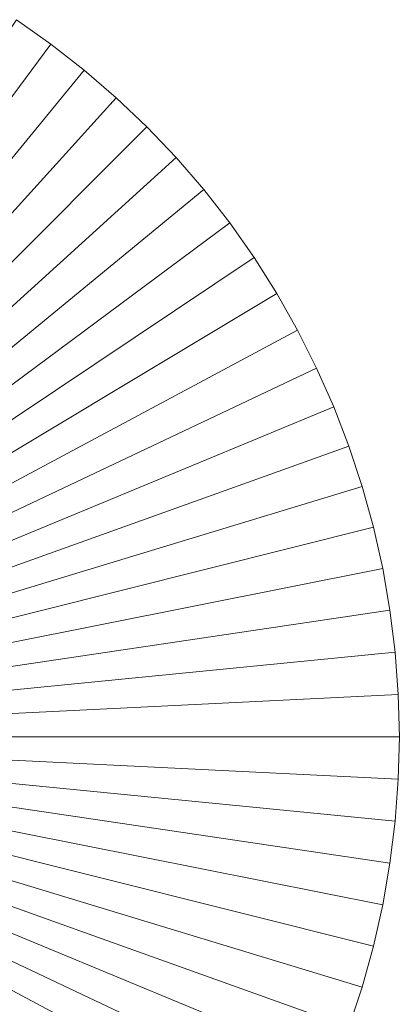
# Model space of a CAD drawing. Header units: millimetres. Extents: x -576 to -164, y 131 to 547.
# Tile 15 of 20: x -364.71 to -359.2, y 530.84 to 545.12. Entities that reach past the tile are written whole.
import ezdxf

# ---------------------------------------------------------------- set-up
doc = ezdxf.new("R2010")
doc.units = ezdxf.units.MM
doc.header["$LTSCALE"] = 20
doc.layers.add('LUCIDO_1', color=1, linetype='Continuous', lineweight=20, true_color=0xff0000)
doc.layers.add('Nessuna', color=7, linetype='Continuous', lineweight=9)

# ---------------------------------------------------------------- blocks, each defined once
blk = doc.blocks.new('Group')
at = {"layer": 'LUCIDO_1', "color": 5, "linetype": 'Continuous', "lineweight": 9, "transparency": 33554687}
for points in [[(-364.754, 545.116, -10109.271), (-364.252, 544.762, -10109.271), (-371.698, 534.723, -10109.271)], [(-371.698, 534.723, -10106.271), (-364.252, 544.762, -10106.271), (-364.754, 545.116, -10106.271)], [(-364.754, 545.116, -10106.271), (-364.252, 544.762, -10106.271), (-364.252, 544.762, -10109.271), (-364.754, 545.116, -10109.271)], [(-364.252, 544.762, -10109.271), (-363.769, 544.385, -10109.271), (-371.698, 534.723, -10109.271)], [(-371.698, 534.723, -10106.271), (-363.769, 544.385, -10106.271), (-364.252, 544.762, -10106.271)], [(-364.252, 544.762, -10106.271), (-363.769, 544.385, -10106.271), (-363.769, 544.385, -10109.271), (-364.252, 544.762, -10109.271)], [(-363.769, 544.385, -10109.271), (-363.304, 543.984, -10109.271), (-371.698, 534.723, -10109.271)], [(-371.698, 534.723, -10106.271), (-363.304, 543.984, -10106.271), (-363.769, 544.385, -10106.271)], [(-363.769, 544.385, -10106.271), (-363.304, 543.984, -10106.271), (-363.304, 543.984, -10109.271), (-363.769, 544.385, -10109.271)], [(-363.304, 543.984, -10109.271), (-362.859, 543.561, -10109.271), (-371.698, 534.723, -10109.271)], [(-371.698, 534.723, -10106.271), (-362.859, 543.561, -10106.271), (-363.304, 543.984, -10106.271)], [(-363.304, 543.984, -10106.271), (-362.859, 543.561, -10106.271), (-362.859, 543.561, -10109.271), (-363.304, 543.984, -10109.271)], [(-362.859, 543.561, -10109.271), (-362.437, 543.117, -10109.271), (-371.698, 534.723, -10109.271)], [(-371.698, 534.723, -10106.271), (-362.437, 543.117, -10106.271), (-362.859, 543.561, -10106.271)], [(-362.859, 543.561, -10106.271), (-362.437, 543.117, -10106.271), (-362.437, 543.117, -10109.271), (-362.859, 543.561, -10109.271)], [(-362.437, 543.117, -10109.271), (-362.036, 542.652, -10109.271), (-371.698, 534.723, -10109.271)], [(-371.698, 534.723, -10106.271), (-362.036, 542.652, -10106.271), (-362.437, 543.117, -10106.271)], [(-362.437, 543.117, -10106.271), (-362.036, 542.652, -10106.271), (-362.036, 542.652, -10109.271), (-362.437, 543.117, -10109.271)], [(-362.036, 542.652, -10109.271), (-361.659, 542.169, -10109.271), (-371.698, 534.723, -10109.271)], [(-371.698, 534.723, -10106.271), (-361.659, 542.169, -10106.271), (-362.036, 542.652, -10106.271)], [(-362.036, 542.652, -10106.271), (-361.659, 542.169, -10106.271), (-361.659, 542.169, -10109.271), (-362.036, 542.652, -10109.271)], [(-361.659, 542.169, -10109.271), (-361.305, 541.667, -10109.271), (-371.698, 534.723, -10109.271)], [(-371.698, 534.723, -10106.271), (-361.305, 541.667, -10106.271), (-361.659, 542.169, -10106.271)], [(-361.659, 542.169, -10106.271), (-361.305, 541.667, -10106.271), (-361.305, 541.667, -10109.271), (-361.659, 542.169, -10109.271)], [(-361.305, 541.667, -10109.271), (-360.977, 541.149, -10109.271), (-371.698, 534.723, -10109.271)], [(-371.698, 534.723, -10106.271), (-360.977, 541.149, -10106.271), (-361.305, 541.667, -10106.271)], [(-361.305, 541.667, -10106.271), (-360.977, 541.149, -10106.271), (-360.977, 541.149, -10109.271), (-361.305, 541.667, -10109.271)], [(-360.977, 541.149, -10109.271), (-360.674, 540.615, -10109.271), (-371.698, 534.723, -10109.271)], [(-371.698, 534.723, -10106.271), (-360.674, 540.615, -10106.271), (-360.977, 541.149, -10106.271)], [(-360.977, 541.149, -10106.271), (-360.674, 540.615, -10106.271), (-360.674, 540.615, -10109.271), (-360.977, 541.149, -10109.271)], [(-360.674, 540.615, -10109.271), (-360.399, 540.067, -10109.271), (-371.698, 534.723, -10109.271)], [(-371.698, 534.723, -10106.271), (-360.399, 540.067, -10106.271), (-360.674, 540.615, -10106.271)], [(-360.674, 540.615, -10106.271), (-360.399, 540.067, -10106.271), (-360.399, 540.067, -10109.271), (-360.674, 540.615, -10109.271)], [(-360.399, 540.067, -10109.271), (-360.15, 539.506, -10109.271), (-371.698, 534.723, -10109.271)], [(-371.698, 534.723, -10106.271), (-360.15, 539.506, -10106.271), (-360.399, 540.067, -10106.271)], [(-360.399, 540.067, -10106.271), (-360.15, 539.506, -10106.271), (-360.15, 539.506, -10109.271), (-360.399, 540.067, -10109.271)], [(-360.15, 539.506, -10109.271), (-359.929, 538.934, -10109.271), (-371.698, 534.723, -10109.271)], [(-371.698, 534.723, -10106.271), (-359.929, 538.934, -10106.271), (-360.15, 539.506, -10106.271)], [(-360.15, 539.506, -10106.271), (-359.929, 538.934, -10106.271), (-359.929, 538.934, -10109.271), (-360.15, 539.506, -10109.271)], [(-359.929, 538.934, -10109.271), (-359.737, 538.351, -10109.271), (-371.698, 534.723, -10109.271)], [(-371.698, 534.723, -10106.271), (-359.737, 538.351, -10106.271), (-359.929, 538.934, -10106.271)], [(-359.929, 538.934, -10106.271), (-359.737, 538.351, -10106.271), (-359.737, 538.351, -10109.271), (-359.929, 538.934, -10109.271)], [(-359.737, 538.351, -10109.271), (-359.573, 537.76, -10109.271), (-371.698, 534.723, -10109.271)], [(-371.698, 534.723, -10106.271), (-359.573, 537.76, -10106.271), (-359.737, 538.351, -10106.271)], [(-359.737, 538.351, -10106.271), (-359.573, 537.76, -10106.271), (-359.573, 537.76, -10109.271), (-359.737, 538.351, -10109.271)], [(-359.573, 537.76, -10109.271), (-359.439, 537.161, -10109.271), (-371.698, 534.723, -10109.271)], [(-371.698, 534.723, -10106.271), (-359.439, 537.161, -10106.271), (-359.573, 537.76, -10106.271)], [(-359.573, 537.76, -10106.271), (-359.439, 537.161, -10106.271), (-359.439, 537.161, -10109.271), (-359.573, 537.76, -10109.271)], [(-359.439, 537.161, -10109.271), (-359.334, 536.557, -10109.271), (-371.698, 534.723, -10109.271)], [(-371.698, 534.723, -10106.271), (-359.334, 536.557, -10106.271), (-359.439, 537.161, -10106.271)], [(-359.439, 537.161, -10106.271), (-359.334, 536.557, -10106.271), (-359.334, 536.557, -10109.271), (-359.439, 537.161, -10109.271)], [(-359.334, 536.557, -10109.271), (-359.259, 535.948, -10109.271), (-371.698, 534.723, -10109.271)], [(-371.698, 534.723, -10106.271), (-359.259, 535.948, -10106.271), (-359.334, 536.557, -10106.271)], [(-359.334, 536.557, -10106.271), (-359.259, 535.948, -10106.271), (-359.259, 535.948, -10109.271), (-359.334, 536.557, -10109.271)], [(-359.259, 535.948, -10109.271), (-359.214, 535.336, -10109.271), (-371.698, 534.723, -10109.271)], [(-371.698, 534.723, -10106.271), (-359.214, 535.336, -10106.271), (-359.259, 535.948, -10106.271)], [(-359.259, 535.948, -10106.271), (-359.214, 535.336, -10106.271), (-359.214, 535.336, -10109.271), (-359.259, 535.948, -10109.271)], [(-359.214, 535.336, -10109.271), (-359.198, 534.723, -10109.271), (-371.698, 534.723, -10109.271)], [(-371.698, 534.723, -10106.271), (-359.198, 534.723, -10106.271), (-359.214, 535.336, -10106.271)], [(-359.214, 535.336, -10106.271), (-359.198, 534.723, -10106.271), (-359.198, 534.723, -10109.271), (-359.214, 535.336, -10109.271)], [(-364.252, 524.683, -10109.271), (-364.754, 524.33, -10109.271), (-371.698, 534.723, -10109.271)], [(-363.769, 525.06, -10109.271), (-364.252, 524.683, -10109.271), (-371.698, 534.723, -10109.271)], [(-363.304, 525.461, -10109.271), (-363.769, 525.06, -10109.271), (-371.698, 534.723, -10109.271)], [(-362.859, 525.884, -10109.271), (-363.304, 525.461, -10109.271), (-371.698, 534.723, -10109.271)], [(-362.437, 526.328, -10109.271), (-362.859, 525.884, -10109.271), (-371.698, 534.723, -10109.271)], [(-362.036, 526.793, -10109.271), (-362.437, 526.328, -10109.271), (-371.698, 534.723, -10109.271)], [(-361.659, 527.277, -10109.271), (-362.036, 526.793, -10109.271), (-371.698, 534.723, -10109.271)], [(-361.305, 527.778, -10109.271), (-361.659, 527.277, -10109.271), (-371.698, 534.723, -10109.271)], [(-360.977, 528.296, -10109.271), (-361.305, 527.778, -10109.271), (-371.698, 534.723, -10109.271)], [(-360.674, 528.83, -10109.271), (-360.977, 528.296, -10109.271), (-371.698, 534.723, -10109.271)], [(-360.399, 529.378, -10109.271), (-360.674, 528.83, -10109.271), (-371.698, 534.723, -10109.271)], [(-360.15, 529.939, -10109.271), (-360.399, 529.378, -10109.271), (-371.698, 534.723, -10109.271)], [(-359.929, 530.512, -10109.271), (-360.15, 529.939, -10109.271), (-371.698, 534.723, -10109.271)], [(-359.737, 531.094, -10109.271), (-359.929, 530.512, -10109.271), (-371.698, 534.723, -10109.271)], [(-359.573, 531.685, -10109.271), (-359.737, 531.094, -10109.271), (-371.698, 534.723, -10109.271)], [(-359.439, 532.284, -10109.271), (-359.573, 531.685, -10109.271), (-371.698, 534.723, -10109.271)], [(-359.334, 532.889, -10109.271), (-359.439, 532.284, -10109.271), (-371.698, 534.723, -10109.271)], [(-359.259, 533.497, -10109.271), (-359.334, 532.889, -10109.271), (-371.698, 534.723, -10109.271)], [(-359.214, 534.109, -10109.271), (-359.259, 533.497, -10109.271), (-371.698, 534.723, -10109.271)], [(-359.198, 534.723, -10109.271), (-359.214, 534.109, -10109.271), (-371.698, 534.723, -10109.271)], [(-371.698, 534.723, -10106.271), (-364.754, 524.33, -10106.271), (-364.252, 524.683, -10106.271)], [(-371.698, 534.723, -10106.271), (-364.252, 524.683, -10106.271), (-363.769, 525.06, -10106.271)], [(-371.698, 534.723, -10106.271), (-363.769, 525.06, -10106.271), (-363.304, 525.461, -10106.271)], [(-371.698, 534.723, -10106.271), (-363.304, 525.461, -10106.271), (-362.859, 525.884, -10106.271)], [(-371.698, 534.723, -10106.271), (-362.859, 525.884, -10106.271), (-362.437, 526.328, -10106.271)], [(-371.698, 534.723, -10106.271), (-362.437, 526.328, -10106.271), (-362.036, 526.793, -10106.271)], [(-371.698, 534.723, -10106.271), (-362.036, 526.793, -10106.271), (-361.659, 527.277, -10106.271)], [(-371.698, 534.723, -10106.271), (-361.659, 527.277, -10106.271), (-361.305, 527.778, -10106.271)], [(-371.698, 534.723, -10106.271), (-361.305, 527.778, -10106.271), (-360.977, 528.296, -10106.271)], [(-371.698, 534.723, -10106.271), (-360.977, 528.296, -10106.271), (-360.674, 528.83, -10106.271)], [(-371.698, 534.723, -10106.271), (-360.674, 528.83, -10106.271), (-360.399, 529.378, -10106.271)], [(-371.698, 534.723, -10106.271), (-360.399, 529.378, -10106.271), (-360.15, 529.939, -10106.271)], [(-371.698, 534.723, -10106.271), (-360.15, 529.939, -10106.271), (-359.929, 530.512, -10106.271)], [(-371.698, 534.723, -10106.271), (-359.929, 530.512, -10106.271), (-359.737, 531.094, -10106.271)], [(-371.698, 534.723, -10106.271), (-359.737, 531.094, -10106.271), (-359.573, 531.685, -10106.271)], [(-371.698, 534.723, -10106.271), (-359.573, 531.685, -10106.271), (-359.439, 532.284, -10106.271)], [(-371.698, 534.723, -10106.271), (-359.439, 532.284, -10106.271), (-359.334, 532.889, -10106.271)], [(-371.698, 534.723, -10106.271), (-359.334, 532.889, -10106.271), (-359.259, 533.497, -10106.271)], [(-371.698, 534.723, -10106.271), (-359.259, 533.497, -10106.271), (-359.214, 534.109, -10106.271)], [(-371.698, 534.723, -10106.271), (-359.214, 534.109, -10106.271), (-359.198, 534.723, -10106.271)], [(-359.198, 534.723, -10106.271), (-359.214, 534.109, -10106.271), (-359.214, 534.109, -10109.271), (-359.198, 534.723, -10109.271)], [(-359.214, 534.109, -10106.271), (-359.259, 533.497, -10106.271), (-359.259, 533.497, -10109.271), (-359.214, 534.109, -10109.271)], [(-359.259, 533.497, -10106.271), (-359.334, 532.889, -10106.271), (-359.334, 532.889, -10109.271), (-359.259, 533.497, -10109.271)], [(-359.334, 532.889, -10106.271), (-359.439, 532.284, -10106.271), (-359.439, 532.284, -10109.271), (-359.334, 532.889, -10109.271)], [(-359.439, 532.284, -10106.271), (-359.573, 531.685, -10106.271), (-359.573, 531.685, -10109.271), (-359.439, 532.284, -10109.271)], [(-359.573, 531.685, -10106.271), (-359.737, 531.094, -10106.271), (-359.737, 531.094, -10109.271), (-359.573, 531.685, -10109.271)], [(-359.737, 531.094, -10106.271), (-359.929, 530.512, -10106.271), (-359.929, 530.512, -10109.271), (-359.737, 531.094, -10109.271)]]:
    blk.add_3dface(points, dxfattribs=at)
blk = doc.blocks.new('Group-2')
at = {"layer": 'LUCIDO_1', "color": 5, "transparency": 33554687}
blk.add_blockref('Group', (0, 0), dxfattribs=at)

msp = doc.modelspace()

# ---------------------------------------------------------------- block references
at = {"layer": 'Nessuna', "color": 5, "true_color": 0x0000ff, "transparency": 33554687}
msp.add_blockref('Group-2', (0, 0), dxfattribs=at)

doc.saveas('drawing.dxf')
